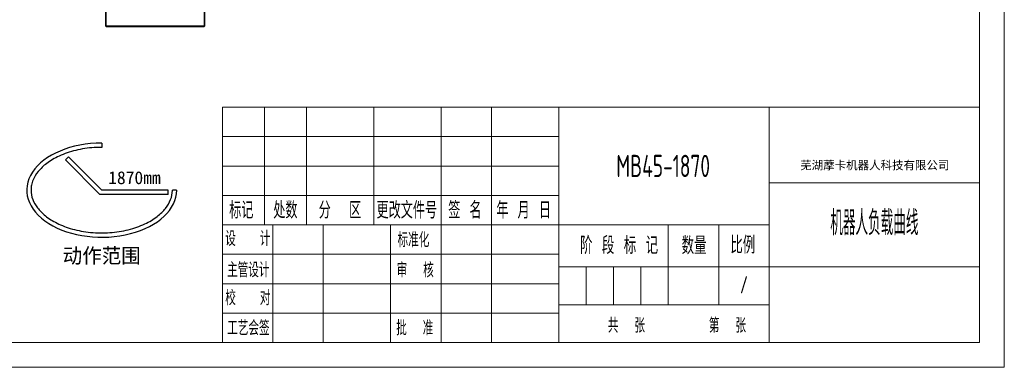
# Model space of a CAD drawing. Header units: millimetres. Extents: x -8713 to 3261, y -18743 to -8704.
# Tile 103 of 133: x 2744 to 3261, y -18743 to -18560. Entities that reach past the tile are written whole.
import ezdxf
from ezdxf.enums import TextEntityAlignment as Align

# ---------------------------------------------------------------- set-up
doc = ezdxf.new("R2010")
doc.units = ezdxf.units.MM
doc.header["$LTSCALE"] = 10
for name, color, linetype, lineweight in [('1轮廓实线层', 7, 'Continuous', 18), ('2细线层', 4, 'Continuous', 13), ('6文字层', 3, 'Continuous', 13), ('L2', 6, 'Continuous', 13), ('图框层', 7, 'Continuous', 18)]:
    doc.layers.add(name, color=color, linetype=linetype, lineweight=lineweight)
doc.styles.add('PC_TEXTSTYLE', font='ISOCP.SHX', dxfattribs={"width": 0.707, "bigfont": 'GBCBIG.SHX'})
doc.styles.add('仿宋体', font='txt')
doc.styles.add('标准汉字', font='gbenor.shx', dxfattribs={"bigfont": 'gbcbig.shx'})

# ---------------------------------------------------------------- blocks, each defined once
blk = doc.blocks.new('ZwmFrameMain_3_A4^_^无分区图框^_^landscape')
at = {"layer": '1轮廓实线层'}
for p in [(267, 200), (0, 0)]:
    blk.add_line(p, (267, 0), dxfattribs=at)
at = {"layer": '2细线层'}
for p in [(272, 205), (-25, -5)]:
    blk.add_line(p, (272, -5), dxfattribs=at)
blk = doc.blocks.new('ZwmFrameMain_3_横向标题栏')
at = {"layer": '1轮廓实线层'}
for p, q in [((-153, 47.6), (0, 47.6)), ((-153, 0), (-153, 47.6))]:
    blk.add_line(p, q, dxfattribs=at)
at = {"layer": '2细线层', "color": 6, "linetype": 'Continuous'}
for p, q in [((-144.5, 23.8), (-144.5, 47.6)), ((-136, 23.8), (-136, 47.6)), ((-122.4, 23.8), (-122.4, 47.6)), ((-108.8, 0), (-108.8, 47.6)), ((-108.8, 23.8), (-108.8, 47.6)), ((-98.6, 0), (-98.6, 47.6)), ((-85, 0), (-85, 47.6)), ((-42.5, 0), (-42.5, 47.6)), ((-153, 41.65), (-85, 41.65)), ((-153, 35.7), (-85, 35.7)), ((-42.5, 32.3), (0, 32.3)), ((-153, 29.75), (-85, 29.75)), ((-153, 23.8), (-42.5, 23.8)), ((-142.8, 0), (-142.8, 23.8)), ((-132.6, 0), (-132.6, 23.8)), ((-62.9, 7.65), (-62.9, 23.8)), ((-52.7, 7.65), (-52.7, 23.8)), ((-153, 17.85), (-85, 17.85)), ((-85, 15.3), (0, 15.3)), ((-79.47, 7.65), (-79.47, 15.3)), ((-73.95, 7.65), (-73.95, 15.3)), ((-68.42, 7.65), (-68.42, 15.3)), ((-153, 11.9), (-85, 11.9)), ((-85, 7.65), (-42.5, 7.65)), ((-153, 5.95), (-85, 5.95))]:
    blk.add_line(p, q, dxfattribs=at)
at = {"layer": 'L2', "linetype": 'Continuous'}
blk.add_line((-119, 0), (-119, 23.8), dxfattribs=at)
at = {"layer": '6文字层', "color": 4, "linetype": 'Continuous', "insert": (-21.17, 35.77), "char_height": 1.7, "width": 46.9115, "attachment_point": 5, "style": '仿宋体'}
blk.add_mtext('芜湖藦卡机器人科技有限公司', dxfattribs=at)
at = {"layer": '6文字层', "color": 6, "style": '标准汉字'}
for s, insert, char_height, width, attachment_point in [('标记', (-149.17, 26.77), 3.4, 9.9025, 5), ('处数', (-140.26, 26.77), 3.4, 9.7325, 5), ('分  区', (-129.24, 26.77), 3.4, 16.2896, 5), ('更改文件号', (-115.72, 26.77), 3.4, 24.905, 5), ('签 名', (-103.99, 26.77), 3.4, 12.6286, 5), ('年 月 日', (-92.13, 26.77), 3.4, 20.3696, 5), ('设   计', (-147.87, 21.02), 2.975, 17.0478, 5), ('标准化', (-114.39, 20.78), 2.975, 13.1644, 5), ('阶 段 标 记', (-80.73, 17.89), 3.5, 25.8612, 7), ('数量', (-60.2, 17.85), 3.5, 8.5159, 7), ('比例', (-50.35, 17.98), 3.5, 7.9953, 7), ('主管设计', (-147.75, 14.68), 2.975, 17.1806, 5), ('审  核', (-114.03, 14.65), 2.975, 13.9931, 5), ('校   对', (-147.84, 9.04), 2.975, 17.2709, 5), ('共  张        第  张', (-75.11, 1.97), 2.975, 51.7172, 7), ('工艺会签', (-147.73, 2.95), 2.975, 17.255, 5), ('批  准', (-114.13, 2.95), 2.975, 14.1047, 5)]:
    blk.add_mtext(s, dxfattribs=dict(at, insert=insert, char_height=char_height, width=width, attachment_point=attachment_point))
at = {"layer": '6文字层', "color": 4, "style": 'PC_TEXTSTYLE', "flags": 8}
for tag, height, width, p, p2 in [('产品名称或材料标记', 4.5, 0.911854, (-77.25, 33.47), (-50.6, 33.47)), ('图样名称', 5, 2.846512, (-41.5, 21.71), (-1, 21.71)), ('图样代号', 5, 2.86875, (-41.5, 5.64), (-1, 5.64))]:
    blk.add_attdef(tag, text='', height=height, dxfattribs=dict(at, width=width)).set_placement(p, p2, align=Align.FIT)
at = {"layer": '6文字层', "color": 6, "style": 'PC_TEXTSTYLE', "width": 9.241641, "flags": 8}
blk.add_attdef('设计', text='', height=2.12, rotation=359.5768, dxfattribs=at).set_placement((-141.75, 19.99), (-133.89, 19.93), align=Align.FIT)
at = {"layer": '6文字层', "color": 6, "style": 'PC_TEXTSTYLE', "flags": 8}
for tag, height, width, p, p2 in [('审核', 2.12, 2.542374, (-141.61, 14.16), (-134.04, 14.16)), ('重量', 3.5, 1.685865, (-61.9, 10.1), (-53.7, 10.1)), ('比例', 3.5, 1.699352, (-51.7, 9.95), (-43.5, 9.95))]:
    blk.add_attdef(tag, text='', height=height, dxfattribs=dict(at, width=width)).set_placement(p, p2, align=Align.FIT)

msp = doc.modelspace()

# ---------------------------------------------------------------- linework, layer by layer
at = {"color": 7, "linetype": 'Continuous', "lineweight": 35}
for p, q in [((2789.39, -18552.79), (2789.39, -18563.64)), ((2841.28, -18563.64), (2841.28, -18552.79)), ((2789.39, -18563.64), (2789.63, -18563.88)), ((2789.39, -18563.64), (2841.28, -18563.64)), ((2789.63, -18563.88), (2841.05, -18563.88)), ((2841.05, -18563.88), (2841.28, -18563.64))]:
    msp.add_line(p, q, dxfattribs=at)
for p, q in [((2787.24, -18625.14), (2787.24, -18627.39)), ((2768.14, -18633.98), (2769.73, -18632.38)), ((2786.3, -18652.14), (2768.14, -18633.98)), ((2787.24, -18649.89), (2769.73, -18632.38)), ((2822.11, -18652.14), (2786.3, -18652.14)), ((2822.11, -18649.89), (2787.24, -18649.89)), ((2822.11, -18652.14), (2822.11, -18649.89)), ((2826.61, -18649.89), (2824.36, -18649.89))]:
    msp.add_line(p, q)
msp.add_ellipse((2787.24, -18649.89), major_axis=(-39.38, 0), ratio=0.628571, start_param=4.712389, end_param=9.424778)
msp.add_open_spline([(2787.24, -18627.39), (2785.93, -18627.39), (2781.27, -18627.54), (2773.42, -18628.72), (2764.85, -18631.68), (2758.2, -18635.61), (2753.64, -18639.98), (2751.29, -18643.91), (2750.29, -18647.21), (2750.11, -18648.99), (2750.11, -18649.89), (2750.11, -18651.51), (2750.68, -18654.67), (2753.25, -18659.27), (2757.51, -18663.6), (2763.66, -18667.5), (2771.78, -18670.61), (2781.35, -18672.38), (2791.53, -18672.52), (2801.39, -18670.97), (2809.91, -18667.96), (2816.48, -18664), (2821.03, -18659.56), (2823.71, -18654.87), (2824.35, -18651.62), (2824.36, -18649.96), (2824.36, -18649.89)], degree=3, knots=[4.712388, 4.712388, 4.712388, 4.712388, 4.815388, 5.080738, 5.346087, 5.587663, 5.813673, 6.030604, 6.156895, 6.283185, 6.283185, 6.283185, 6.513373, 6.730244, 6.947115, 7.1826, 7.434491, 7.700205, 7.965919, 8.231633, 8.497347, 8.738238, 8.963722, 9.189206, 9.41469, 9.424773, 9.424773, 9.424773, 9.424773])

# ---------------------------------------------------------------- block references
at = {"layer": '图框层', "xscale": 2.6, "yscale": 2.6, "zscale": 2.6}
msp.add_blockref('ZwmFrameMain_3_A4^_^无分区图框^_^landscape', (2554.21, -18730.04), dxfattribs=at)
at = {"layer": '图框层'}
ref = msp.add_blockref('ZwmFrameMain_3_横向标题栏', (3248.41, -18730.04), dxfattribs=dict(at, xscale=2.6, yscale=2.6, zscale=2.6))
ref.add_attrib('产品名称或材料标记', 'MB45-1870', dxfattribs={"layer": '6文字层', "color": 4, "height": 11.7, "style": 'PC_TEXTSTYLE', "width": 0.707}).set_placement((3082.2, -18643.02), align=Align.CENTER)
ref.add_attrib('图样名称', '机器人负载曲线', dxfattribs={"layer": '6文字层', "color": 4, "height": 13, "style": 'PC_TEXTSTYLE', "width": 0.707}).set_placement((3193.16, -18673.59), align=Align.CENTER)
ref.add_attrib('比例', '/', dxfattribs={"layer": '6文字层', "color": 6, "height": 9.1, "style": 'PC_TEXTSTYLE', "width": 0.707}).set_placement((3124.65, -18704.17), align=Align.CENTER)

# ---------------------------------------------------------------- texts
at = {"layer": '6文字层'}
msp.add_text('1870mm', height=6.75, dxfattribs=at).set_placement((2804.43, -18648.76), align=Align.BOTTOM_CENTER)
msp.add_text('动作范围', height=7.875, dxfattribs=at).set_placement((2787.24, -18684.2), align=Align.MIDDLE)

doc.saveas('drawing.dxf')
